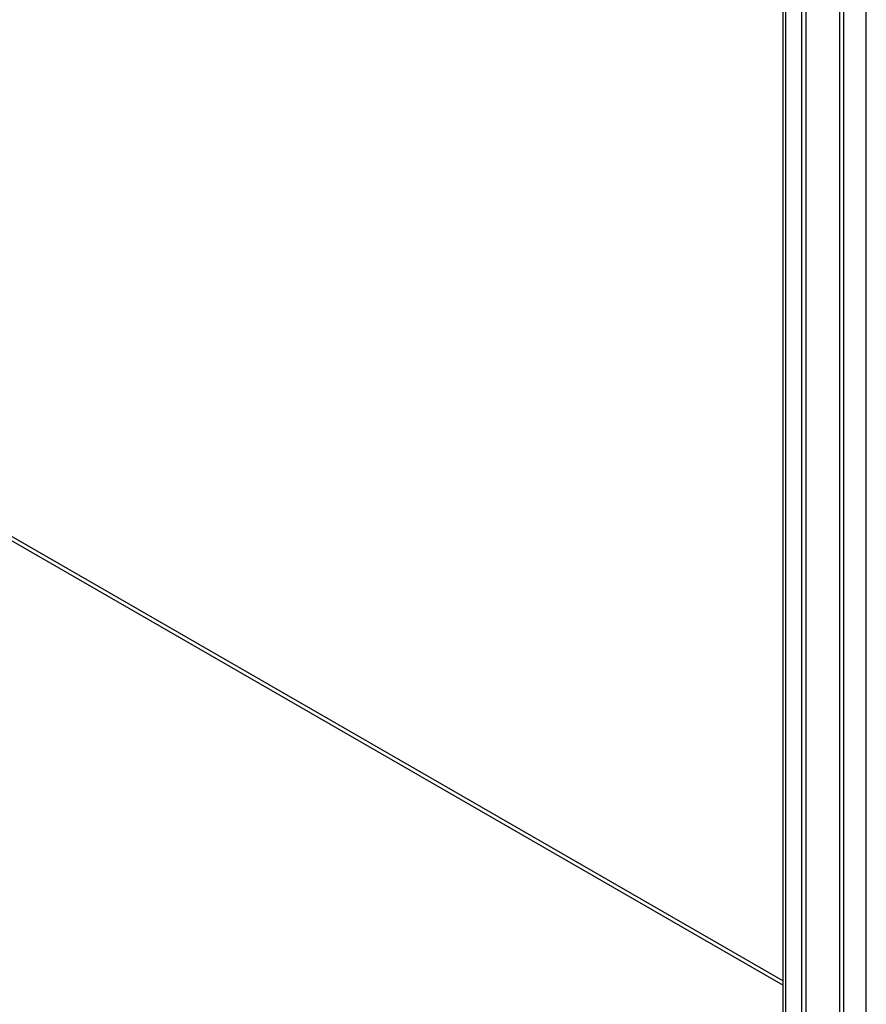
# Model space of a CAD drawing. Header units: inches. Extents: x 21 to 549, y 60 to 259.
# Tile 94 of 129: x 492.97 to 502.48, y 212.35 to 223.41. Entities that reach past the tile are written whole.
import ezdxf

# ---------------------------------------------------------------- set-up
doc = ezdxf.new("R2010")
doc.units = ezdxf.units.IN
doc.header["$MEASUREMENT"] = 0
doc.layers.add('Visible Edges(ANSI)', color=7, linetype='Continuous', lineweight=25)
doc.layers.add('Visible Tangent Edges(ANSI)', color=7, linetype='Continuous', lineweight=25)

msp = doc.modelspace()

# ---------------------------------------------------------------- linework, layer by layer
at = {"layer": 'Visible Edges(ANSI)'}
for p, q in [((501.546, 202.796), (501.546, 227.553)), ((501.755, 202.529), (501.755, 227.531)), ((501.803, 202.556), (501.803, 227.559)), ((502.479, 202.112), (502.479, 227.115))]:
    msp.add_line(p, q, dxfattribs=at)
at = {"layer": 'Visible Tangent Edges(ANSI)'}
for p, q in [((473.066, 228.964), (501.546, 212.564)), ((473.088, 229.002), (501.546, 212.614)), ((502.179, 227.854), (502.179, 203.16)), ((502.223, 227.772), (502.223, 203.242)), ((501.575, 202.68), (501.575, 227.588))]:
    msp.add_line(p, q, dxfattribs=at)

doc.saveas('drawing.dxf')
